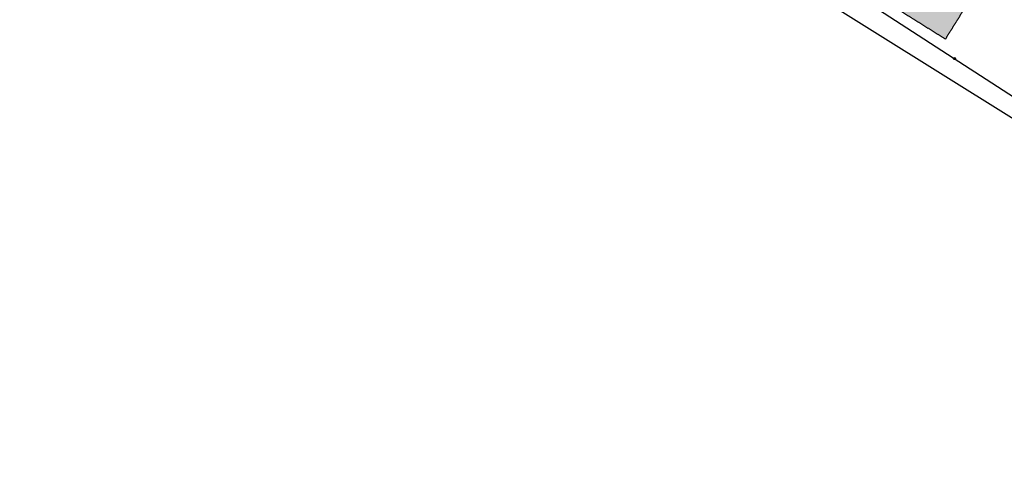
# Model space of a CAD drawing. Header units: metres. Extents: x 4433364 to 4435009, y 5475137 to 5475997.
# Tile 1 of 48: x 4433449 to 4434068, y 5475175 to 5475454. Entities that reach past the tile are written whole.
import ezdxf

# ---------------------------------------------------------------- set-up
doc = ezdxf.new("R2010")
doc.units = ezdxf.units.M
doc.linetypes.add('GESTRICHELT2', pattern=[0.375, 0.25, -0.125])
doc.layers.add('GTU_A_Ansichtsfenster', color=6, linetype='Continuous', plot=False)
doc.layers.add('GTU_Hilfslayer', color=3, linetype='Continuous', plot=False)
doc.layers.add('GTU_Planung', color=1, linetype='Continuous')
doc.layers.add('PDF_GTU_Regeldetail', color=7, linetype='Continuous', true_color=0xbababa)

msp = doc.modelspace()

# ---------------------------------------------------------------- hatches: boundary and pattern name
at = {"layer": 'GTU_Planung', "true_color": 0xffffff}
msp.add_hatch(color=7, dxfattribs=at).paths.add_polyline_path([(4433985.691, 5475527.914), (4433959.678, 5475486.265), (4434031.148, 5475441.644), (4434038.449, 5475453.333), (4434057.153, 5475483.281)])

# ---------------------------------------------------------------- linework, layer by layer
at = {"layer": 'GTU_A_Ansichtsfenster', "linetype": 'Continuous', "ltscale": 2}
msp.add_lwpolyline([(4434050.756, 5475647.656), (4434486.436, 5475375.651), (4434421.455, 5475174.548), (4433942.191, 5475473.764)], close=True, dxfattribs=at)
at = {"layer": 'GTU_Hilfslayer'}
msp.add_lwpolyline([(4433449.134, 5475809.714), (4433456.052, 5475805.138), (4433477.309, 5475791.492), (4433493.68, 5475780.982), (4433531.725, 5475756.282), (4433571.076, 5475730.778), (4433615.508, 5475701.98), (4433633.725, 5475690.271), (4433699.88, 5475647.464), (4433704.353, 5475644.57), (4433744.776, 5475618.454), (4433800.757, 5475582.248), (4433867.716, 5475538.912), (4433937.943, 5475493.47), (4434036.045, 5475429.971), (4434157.555, 5475351.319)], dxfattribs=at)
msp.add_circle((4434036.949, 5475429.385), 0.655, dxfattribs=at)
at = {"layer": 'PDF_GTU_Regeldetail', "color": 7, "linetype": 'GESTRICHELT2'}
msp.add_lwpolyline([(4433959.678, 5475486.265), (4433985.691, 5475527.914), (4434057.153, 5475483.281), (4434038.449, 5475453.333), (4434031.148, 5475441.644), (4433959.678, 5475486.265)], dxfattribs=at)

doc.saveas('drawing.dxf')
